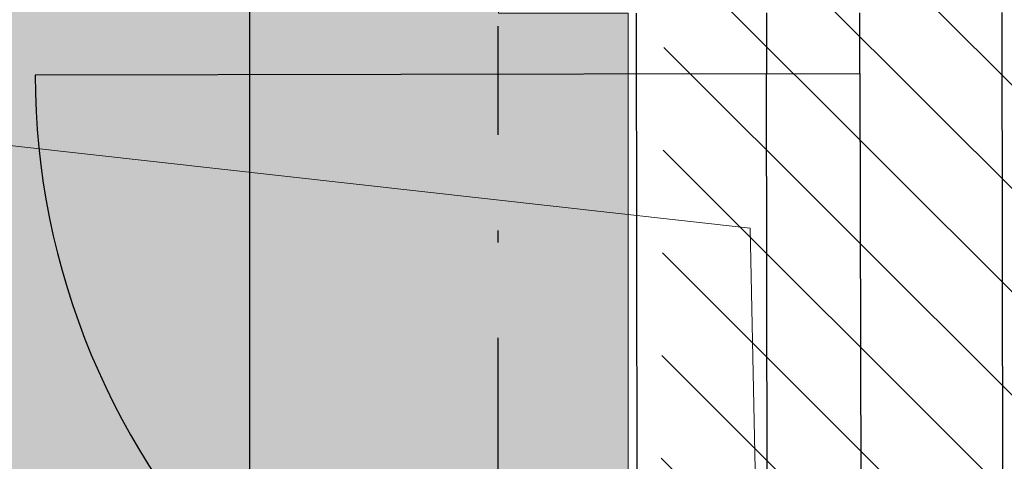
# Model space of a CAD drawing. Header units: millimetres. Extents: x -40276 to 214973, y -147941 to 35228.
# Tile 110 of 256: x -11737 to -10525, y 12534 to 13078. Entities that reach past the tile are written whole.
import ezdxf

# ---------------------------------------------------------------- set-up
doc = ezdxf.new("R2010")
doc.units = ezdxf.units.MM
doc.header["$MEASUREMENT"] = 0
doc.linetypes.add('Čerchovaná', pattern=[450, 200, -117.5, 15, -117.5])
for name, color, linetype in [('1._POHLED ZÁPADNÍ_2_0_plochy', 7, 'Continuous'), ('1._POHLED ZÁPADNÍ_2_akustické prvky', 7, 'Continuous'), ('1._POHLED ZÁPADNÍ_2_BT_ortho', 7, 'Continuous'), ('1._POHLED ZÁPADNÍ_2_Nové_Konstrukce - nosné', 7, 'Continuous'), ('1._POHLED ZÁPADNÍ_2_Nové_TZB - kanalizace', 7, 'Continuous')]:
    doc.layers.add(name, color=color, linetype=linetype)
doc.linetypes.add('kanalizace - dešťová', pattern='A,0,[2,C.3 Koordinační situační výkres1.Shx,S=0.251701,R=0,X=-0.001714,Y=0],-33,0', length=33)

msp = doc.modelspace()

# ---------------------------------------------------------------- hatches: boundary and pattern name
at = {"layer": '1._POHLED ZÁPADNÍ_2_0_plochy', "linetype": 'Continuous', "lineweight": 20, "true_color": 0xffaaaa}
h = msp.add_hatch(dxfattribs=at)
h.set_pattern_fill('Izolační_tvárnice_0002', color=21, style=0, pattern_type=2)
h.set_pattern_definition([(315, (-10360.18, 9405.31), (63.6396, 63.6396), [])])
h.paths.add_polyline_path([(-10906.3, 18690.2), (-10970.7, 9084.1), (-20311.4, 10009.9), (-20479.4, 269.7), (-242.3, 419.8), (-238.4, 17796)])
at = {"layer": '1._POHLED ZÁPADNÍ_2_0_plochy', "linetype": 'Continuous', "lineweight": 0, "true_color": 0x3c3525}
msp.add_hatch(color=39, dxfattribs=at).paths.add_polyline_path([(-25869.2, 653), (-25868.1, 309.9), (-22137.4, 321.9), (-22138.5, 646.9), (-20886, 651), (-20713.5, 10463.4), (-18181.9, 10198.5), (-18222.5, 9798.3), (-17178.6, 9692.5), (-17162.7, 9848.9), (-12837.1, 9407.9), (-12818, 11448.1), (-11148.1, 11448.2), (-11147.9, 12036.3), (-10988.1, 12036.3), (-10988.1, 13086.3), (-11147.5, 13086.3), (-11147.1, 13937.2), (-10988.1, 13937.2), (-10988.1, 14849.2), (-11146.8, 14849.2), (-11146.6, 15386.8), (-10988.1, 15386.8), (-10988.1, 16436.8), (-11146.2, 16436.8), (-11145.9, 17210.2), (-20953.2, 17986.9), (-23795.8, 18203.3)])

# ---------------------------------------------------------------- linework, layer by layer
at = {"layer": '1._POHLED ZÁPADNÍ_2_0_plochy', "color": 7, "linetype": 'Continuous', "lineweight": 13, "flags": 128}
msp.add_lwpolyline([(-18222.5, 9798.3), (-17178.6, 9692.5), (-17162.7, 9848.9), (-12837.1, 9407.9), (-12818, 11448.1), (-11148.1, 11448.2), (-11147.9, 12036.3), (-10988.1, 12036.3), (-10988.1, 13086.3), (-11147.5, 13086.3), (-11147.1, 13937.2), (-10988.1, 13937.2), (-10988.1, 14849.2), (-11146.8, 14849.2), (-11146.6, 15386.8), (-10988.1, 15386.8), (-10988.1, 16436.8), (-11146.2, 16436.8), (-11145.9, 17210.2), (-20953.2, 17986.9)], dxfattribs=at)
at = {"layer": '1._POHLED ZÁPADNÍ_2_akustické prvky', "color": 1, "linetype": 'Čerchovaná', "lineweight": 25}
msp.add_line((-11148.1, 12036.3), (-11148.1, 13070.2), dxfattribs=at)
at = {"layer": '1._POHLED ZÁPADNÍ_2_BT_ortho', "color": 142, "linetype": 'Continuous', "lineweight": 20, "true_color": 0x0080c0, "flags": 128}
for points in [[(-21420.4, 14004.7), (-10838.1, 12821.5)], [(-10838.1, 12821.5), (-10752.9, 8719.1)]]:
    msp.add_lwpolyline(points, dxfattribs=at)
at = {"layer": '1._POHLED ZÁPADNÍ_2_Nové_Konstrukce - nosné', "color": 1, "linetype": 'Continuous', "lineweight": 25}
for p, q in [((-10976.1, 12036.3), (-10978, 13086.3)), ((-10818, 13086.6), (-10817.9, 13011.6)), ((-10702.9, 13011.8), (-10703, 13086.8)), ((-10526.1, 12037.1), (-10528, 13087.1)), ((-10817.9, 13011.6), (-11717.9, 13009.9)), ((-10817.9, 13011.6), (-10702.9, 13011.8)), ((-10816.2, 12111.6), (-10817.9, 13011.6)), ((-10702.9, 13011.8), (-10701.2, 12111.8))]:
    msp.add_line(p, q, dxfattribs=at)
msp.add_arc((-10817.9, 13011.6), 900, 180.105, 270.105, dxfattribs=at)
at = {"layer": '1._POHLED ZÁPADNÍ_2_Nové_TZB - kanalizace', "color": 1, "linetype": 'kanalizace - dešťová', "lineweight": 25, "flags": 128}
msp.add_lwpolyline([(-21836.1, 13282.6), (-20821.9, 14462), (-11651.4, 13700.6), (-11454, 13456.1), (-11454, 12017.4), (-11247.7, 11761.7)], dxfattribs=at)

doc.saveas('drawing.dxf')
